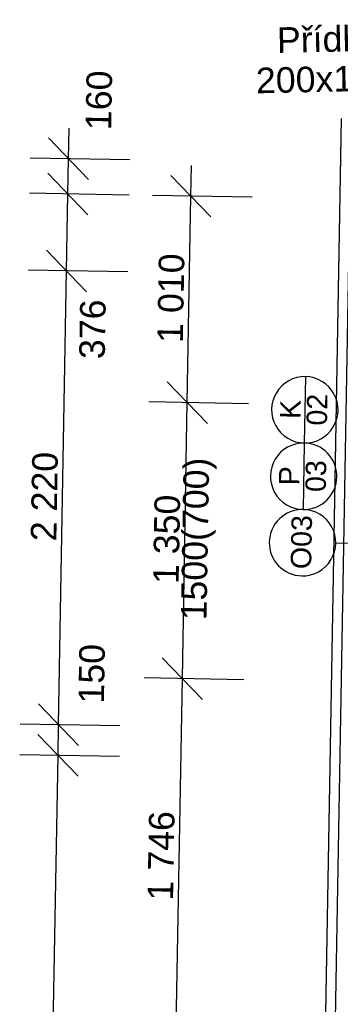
# Model space of a CAD drawing. Header units: millimetres. Extents: x -28761 to 4793, y -4271 to 20239.
# Tile 26 of 256: x -22237 to -20669, y 6076 to 10892. Entities that reach past the tile are written whole.
import ezdxf

# ---------------------------------------------------------------- set-up
doc = ezdxf.new("R2010")
doc.units = ezdxf.units.MM
doc.header["$MEASUREMENT"] = 0
doc.linetypes.add('Wipeout_Contour', pattern=[1000, 0, -1000])
for name, color, linetype in [('5._POHLED ZÁPADNÍ_1_Anotace - SP', 7, 'Continuous'), ('5._POHLED ZÁPADNÍ_1_Kóty - SP', 7, 'Continuous'), ('5._POHLED ZÁPADNÍ_1_Nové_Kóty - SP', 7, 'Continuous'), ('5._POHLED ZÁPADNÍ_1_Nové_Otvory – Značky oken', 7, 'Continuous'), ('5._POHLED ZÁPADNÍ_1_Nové_Situace', 7, 'Continuous'), ('5._POHLED ZÁPADNÍ_1_Nové_Výplně - Povrchové', 7, 'Continuous'), ('5._POHLED ZÁPADNÍ_1_Otvory – Značky oken', 7, 'Continuous')]:
    doc.layers.add(name, color=color, linetype=linetype)
doc.styles.add('GENEROVANÝ_STYL_1', font='txt')
doc.styles.add('GENEROVANÝ_STYL_2', font='txt')

msp = doc.modelspace()

# ---------------------------------------------------------------- linework, layer by layer
at = {"layer": '5._POHLED ZÁPADNÍ_1_Nové_Kóty - SP', "color": 1, "linetype": 'Continuous', "lineweight": 25}
for p, q in [((-21997.9, 10212.2), (-21995.2, 10362.2)), ((-22096.1, 10314), (-21899.6, 10110.5)), ((-21697.9, 10206.9), (-22185.3, 10215.5)), ((-22000.9, 10039.7), (-21997.9, 10212.2)), ((-21399.3, 10029.1), (-21396.6, 10179.1)), ((-21902.7, 9937.9), (-22099.1, 10141.4)), ((-21301.1, 9927.3), (-21497.5, 10130.8)), ((-21700.9, 10034.4), (-22188.4, 10043)), ((-22007.5, 9663.3), (-22000.9, 10039.7)), ((-21099.3, 10023.8), (-21586.7, 10032.4)), ((-21417.1, 9019.1), (-21399.3, 10029.1)), ((-22105.7, 9765.1), (-21909.3, 9561.6)), ((-21707.6, 9658.1), (-22195, 9666.6)), ((-22046.6, 7443.4), (-22007.5, 9663.3)), ((-21515.3, 9120.8), (-21318.8, 8917.3)), ((-21117.1, 9013.8), (-21604.5, 9022.4)), ((-21440.8, 7669.3), (-21417.1, 9019.1)), ((-21539.1, 7771), (-21342.6, 7567.5)), ((-21140.9, 7664), (-21628.3, 7672.6)), ((-21471.6, 5923.1), (-21440.8, 7669.3)), ((-22144.8, 7545.1), (-21948.4, 7341.6)), ((-21746.7, 7438.1), (-22234.1, 7446.7)), ((-22049.2, 7293.4), (-22046.6, 7443.4)), ((-22147.5, 7395.1), (-21951, 7191.6)), ((-21749.3, 7288.1), (-22236.7, 7296.7)), ((-22113.2, 3663.9), (-22049.2, 7293.4))]:
    msp.add_line(p, q, dxfattribs=at)

# ---------------------------------------------------------------- texts
at = {"layer": '5._POHLED ZÁPADNÍ_1_Anotace - SP', "color": 1, "linetype": 'Continuous', "lineweight": 25, "insert": (-20607.7, 10701.4), "char_height": 125, "attachment_point": 5, "rotation": 1.2317, "line_spacing_factor": 0.937489, "style": 'GENEROVANÝ_STYL_1'}
msp.add_mtext('\\A1;{\\pqc;\\fArial|b0|i0|c238|p38;Přídlažba\\P\\pqc;\\fArial|b0|i0|c238|p38;200x100x50}', dxfattribs=at)
at = {"layer": '5._POHLED ZÁPADNÍ_1_Kóty - SP', "color": 1, "linetype": 'Continuous', "lineweight": 25, "char_height": 125, "attachment_point": 7, "rotation": 88.9912, "style": 'GENEROVANÝ_STYL_2'}
for s, insert, width in [('\\A1;{\\pql;\\fArial|b0|i0|c0|p38;160}', (-21787.8, 10351.1), 284.572), ('\\A1;{\\pql;\\fArial|b0|i0|c0|p38;1\xa0010}', (-21436.9, 9310.8), 427.429), ('\\A1;{\\pql;\\fArial|b0|i0|c0|p38;376}', (-21819.2, 9231.1), 284.572), ('\\A1;{\\pql;\\fArial|b0|i0|c0|p38;2\xa0220}', (-22055.8, 8340.1), 427.429), ('\\A1;{\\pql;\\fArial|b0|i0|c0|p38;1500(700)}', (-21285.8, 7952.5), 778.286), ('\\A1;{\\pql;\\fArial|b0|i0|c0|p38;1\xa0350}', (-21457.7, 8130.9), 427.429), ('\\A1;{\\pql;\\fArial|b0|i0|c0|p38;150}', (-21823.1, 7546.2), 284.572), ('\\A1;{\\pql;\\fArial|b0|i0|c0|p38;1\xa0746}', (-21485, 6583), 427.429)]:
    msp.add_mtext(s, dxfattribs=dict(at, insert=insert, width=width))
at = {"layer": '5._POHLED ZÁPADNÍ_1_Otvory – Značky oken', "color": 1, "linetype": 'Continuous', "lineweight": 25, "char_height": 100, "attachment_point": 4, "rotation": 88.9912, "style": 'GENEROVANÝ_STYL_1'}
for s, insert in [('\\A1;{\\pql;\\pt0;\\fArial|b0|i0|c238|p38;K}', (-20913.6, 8939.5)), ('\\A1;{\\pql;\\pt0;\\fArial|b0|i0|c238|p38;P}', (-20919.3, 8614.5))]:
    msp.add_mtext(s, dxfattribs=dict(at, insert=insert))

# ---------------------------------------------------------------- wipeouts: each hides what was drawn before it
at = {"color": 254, "linetype": 'Wipeout_Contour', "lineweight": 0, "ltscale": 87829.541372}
msp.add_wipeout([(-20665.4, 10358), (-20834.7, 724.5), (-20784.7, 723.6), (-20615.5, 10352.9)], dxfattribs=at).dxf.layer = '5._POHLED ZÁPADNÍ_1_Nové_Výplně - Povrchové'

# ---------------------------------------------------------------- next in the draw order: linework, layer by layer
at = {"layer": '5._POHLED ZÁPADNÍ_1_Nové_Otvory – Značky oken', "color": 1, "linetype": 'Continuous', "lineweight": 25}
for p, q in [((-20839.2, 9146.4), (-20845, 8821.5)), ((-20845, 8821.5), (-20850.7, 8496.5)), ((-20116.1, 8321.1), (-20691.1, 8331.2))]:
    msp.add_line(p, q, dxfattribs=at)
at = {"layer": '5._POHLED ZÁPADNÍ_1_Nové_Otvory – Značky oken', "color": 1, "linetype": 'Continuous', "lineweight": 25, "flags": 128}
for points in [[(-20845, 8821.5, 1), (-20839.2, 9146.4, 1)], [(-20850.7, 8496.5, 1), (-20845, 8821.5, 1)], [(-20856.4, 8171.6, 1), (-20850.7, 8496.5, 1)]]:
    msp.add_lwpolyline(points, format="xyb", close=True, dxfattribs=at)
at = {"layer": '5._POHLED ZÁPADNÍ_1_Nové_Situace', "color": 1, "linetype": 'Continuous', "lineweight": 25, "flags": 128}
for points in [[(-20664.5, 10408.2), (-20834.7, 724.5)], [(-20784.7, 723.6), (-20615.5, 10352.9)]]:
    msp.add_lwpolyline(points, dxfattribs=at)

# ---------------------------------------------------------------- next in the draw order: texts
at = {"layer": '5._POHLED ZÁPADNÍ_1_Otvory – Značky oken', "color": 1, "linetype": 'Continuous', "lineweight": 25, "char_height": 100, "attachment_point": 4, "rotation": 88.9912, "style": 'GENEROVANÝ_STYL_1'}
for s, insert in [('\\A1;{\\pql;\\pt0;\\fArial|b0|i0|c238|p38;02}', (-20783.3, 8907)), ('\\A1;{\\pql;\\pt0;\\fArial|b0|i0|c238|p38;03}', (-20789, 8582.1)), ('\\A1;{\\pql;\\pt0;\\fArial|b0|i0|c238|p38;O03}', (-20860.7, 8204.8))]:
    msp.add_mtext(s, dxfattribs=dict(at, insert=insert))

doc.saveas('drawing.dxf')
